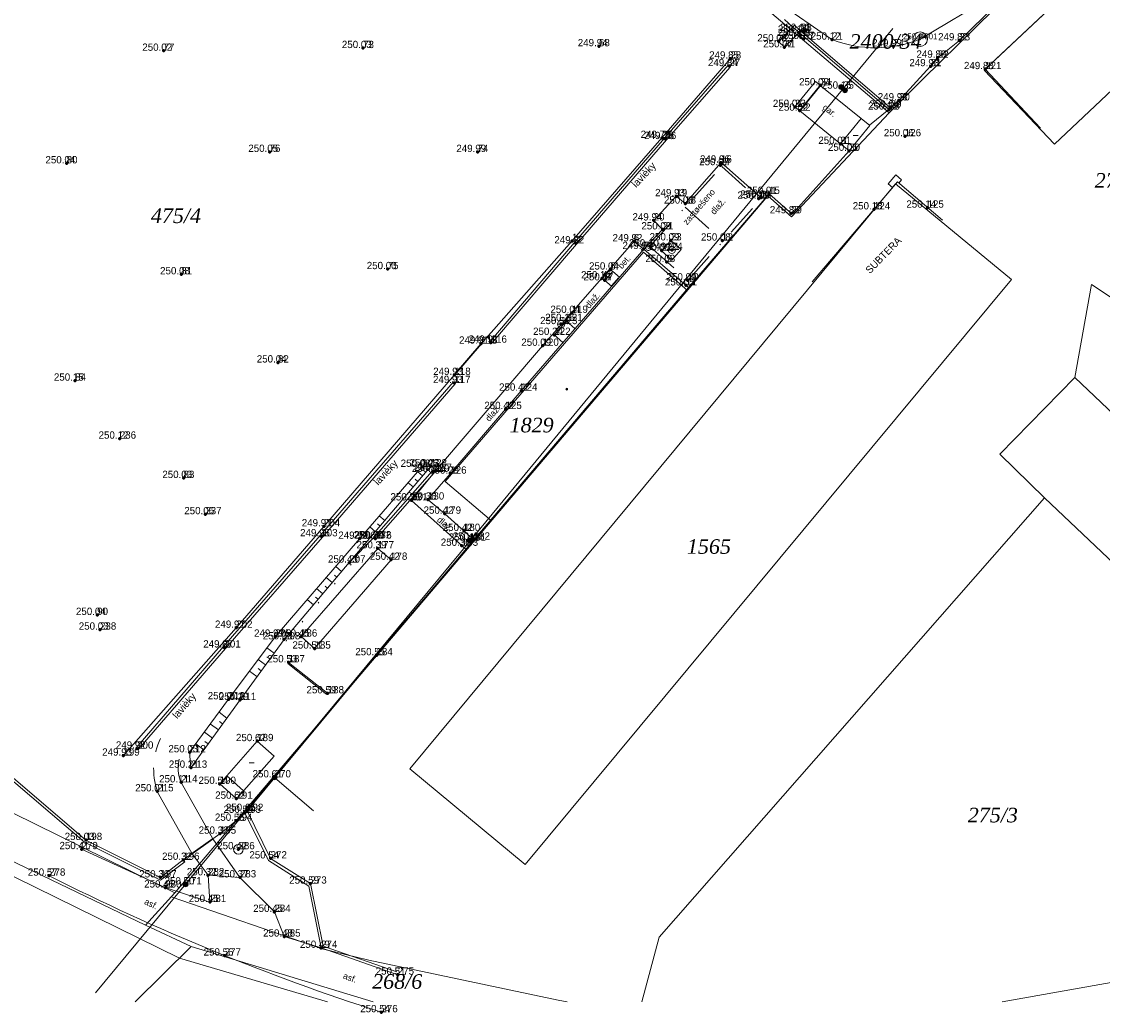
# Model space of a CAD drawing. Header units: metres. Extents: x -610187 to -609588, y -1142834 to -1142325.
# Tile 2 of 10: x -610097 to -609985, y -1142834 to -1142732. Entities that reach past the tile are written whole.
import ezdxf
from ezdxf.enums import TextEntityAlignment as Align

# ---------------------------------------------------------------- set-up
doc = ezdxf.new("R2010")
doc.units = ezdxf.units.M
doc.header["$MEASUREMENT"] = 0
for name, pattern in [('DGN Style 1', [2.47121, 0.004112, -2.467098]), ('DGN Style 2', [4.11183, 2.467098, -1.644732]), ('DGN Style 4', [6.58304, 3.289464, -1.644732, 0.004112, -1.644732])]:
    doc.linetypes.add(name, pattern=pattern)
doc.layers.add('0_KATASTRÁLNÍ MAPA - PŘEKRESLENÁ_Pero_č.__22', color=7, linetype='Continuous', lineweight=40, true_color=0x730099)
doc.layers.add('0_KATASTRÁLNÍ MAPA - PŘEKRESLENÁ_Pero_č.__32', color=7, linetype='Continuous', lineweight=13, true_color=0x00a8e8)
for name, color, linetype, lineweight in [('Vrstva 10', 7, 'Continuous', 0), ('Vrstva 11', 7, 'Continuous', 0), ('Vrstva 12', 7, 'Continuous', 0), ('Vrstva 13', 7, 'Continuous', 0), ('Vrstva 14', 7, 'Continuous', 0), ('Vrstva 15', 7, 'Continuous', 0), ('Vrstva 21', 7, 'Continuous', 0), ('Vrstva 22', 7, 'Continuous', 0), ('Vrstva 23', 7, 'Continuous', 0), ('Vrstva 24', 7, 'Continuous', 0), ('Vrstva 25', 7, 'Continuous', 0), ('Vrstva 27', 7, 'Continuous', 0), ('Vrstva 32', 7, 'Continuous', 0), ('Vrstva 35', 7, 'Continuous', 0), ('Vrstva 39', 7, 'Continuous', 0), ('Vrstva 40', 7, 'Continuous', 0), ('Vrstva 41', 7, 'Continuous', 0), ('Vrstva 5', 7, 'Continuous', 0), ('Vrstva 6', 7, 'Continuous', 0), ('Vrstva 7', 7, 'Continuous', 0), ('Vrstva 8', 7, 'Continuous', 0), ('Vrstva 9', 7, 'Continuous', 0)]:
    doc.layers.add(name, color=color, linetype=linetype, lineweight=lineweight)
doc.styles.add('GENERATED_STYLE_2', font='ANTQUAI.TTF')
doc.styles.add('Style-WORKING', font='WORKING.shx')
doc.styles.add('Styledgn001', font='dgn001.shx')
doc.styles.add('Styledgn003', font='dgn003.shx')
doc.linetypes.add('2.123  PL VP', pattern='A,2.5,[7,dgnlstyle-situace.shx,S=0.005619,R=0,X=0,Y=0],2.5', length=5)
doc.linetypes.add('2.163 PLZ VP', pattern='A,2.5,[1,dgnlstyle-situace.shx,S=0.005556,R=0,X=0,Y=0],2.5', length=5)
doc.linetypes.add('ZA VP', pattern='A,2.5,[10,dgnlstyle-situace.shx,S=0.001984,R=0,X=0,Y=0],2.5', length=5)

# ---------------------------------------------------------------- blocks, each defined once
blk = doc.blocks.new('6.01B')
at = {"layer": 'Vrstva 25', "color": 52, "linetype": 'Continuous', "lineweight": 0}
for radius in [0.25, 0.2, 0.15, 0.1, 0.05]:
    blk.add_circle((0, 0), radius, dxfattribs=at)
blk = doc.blocks.new('8.11')
at = {"layer": 'Vrstva 35', "color": 32, "linetype": 'Continuous', "lineweight": 0}
blk.add_line((-0.38, 0), (0.38, 0), dxfattribs=at)
blk.add_circle((0, 0), 0.375, dxfattribs=at)
blk = doc.blocks.new('4.021_1')
at = {"layer": 'Vrstva 39', "color": 32, "linetype": 'Continuous', "lineweight": 0}
for radius in [0.09, 0.0398]:
    blk.add_circle((0, 0), radius, dxfattribs=at)
blk = doc.blocks.new('4.03')
at = {"layer": 'Vrstva 39', "color": 253, "linetype": 'Continuous', "lineweight": 0}
blk.add_line((0, 0), (0.5, 0), dxfattribs=at)
blk = doc.blocks.new('6.01A')
at = {"layer": 'Vrstva 25', "color": 12, "linetype": 'Continuous', "lineweight": 0}
for radius in [0.25, 0.2, 0.15, 0.1, 0.05]:
    blk.add_circle((0, 0), radius, dxfattribs=at)
blk = doc.blocks.new('6.20_1')
at = {"layer": 'Vrstva 27', "color": 172, "linetype": 'Continuous', "lineweight": 0}
blk.add_circle((0, 0), 0.5, dxfattribs=at)
blk = doc.blocks.new('1.01')
at = {"layer": 'Vrstva 21', "linetype": 'Continuous', "lineweight": 0}
h = blk.add_hatch(color=7, dxfattribs=at)
edge = h.paths.add_edge_path()
edge.add_arc((0, 0), 0.1, 0, 360)
at = {"layer": 'Vrstva 21', "color": 7, "linetype": 'Continuous', "lineweight": 0}
blk.add_circle((0, 0), 0.75, dxfattribs=at)

msp = doc.modelspace()

# ---------------------------------------------------------------- linework, layer by layer
at = {"layer": '0_KATASTRÁLNÍ MAPA - PŘEKRESLENÁ_Pero_č.__32', "linetype": 'Continuous'}
for p, q in [((-610032.69, -1142755.87), (-610053.09, -1142779.47)), ((-610028.17, -1142759.81), (-610032.69, -1142755.87)), ((-610053.09, -1142779.47), (-610048.34, -1142783.52)), ((-610079.23, -1142827.33), (-610085, -1142833.02))]:
    msp.add_line(p, q, dxfattribs=at)
at = {"layer": '0_KATASTRÁLNÍ MAPA - PŘEKRESLENÁ_Pero_č.__32', "linetype": 'Continuous', "flags": 128}
for points in [[(-610105.74, -1142622.96), (-610100.59, -1142619.24), (-610098.73, -1142617.9), (-610087.91, -1142609.91), (-610084.91, -1142607.73), (-610069.13, -1142616.54), (-610039.9, -1142593.46), (-610029.16, -1142593.95), (-610014.8, -1142609.13), (-610008.06, -1142601.6), (-610000.07, -1142611.23), (-609969.13, -1142650.25), (-609971.36, -1142652.35), (-609967.92, -1142657.12), (-609968.51, -1142681.4), (-609968.38, -1142685.54), (-609968.8, -1142694.36), (-609970.01, -1142704.8), (-609978.4, -1142712.97), (-610003.93, -1142738.05), (-610007.41, -1142741.51)], [(-610145.41, -1142766.98), (-610143.69, -1142771.46), (-610135.81, -1142778.13), (-610142.29, -1142787.37), (-610104.77, -1142810.07), (-610080.94, -1142821.83), (-610019.89, -1142750.07), (-610017.47, -1142752.21), (-610007.41, -1142741.51), (-610076.27, -1142683.18), (-610124.09, -1142738.11)], [(-609995.78, -1142833.02), (-609979.91, -1142830.23), (-609953.62, -1142817.98), (-609948.09, -1142815.31), (-609947.6, -1142814.85), (-609943.83, -1142811.12), (-609925.35, -1142790.1), (-609904.59, -1142761.5), (-609907.23, -1142758.79), (-609930.58, -1142741.39), (-609961.13, -1142710.13), (-609968.04, -1142703), (-609970.01, -1142704.8)], [(-610187.36, -1142758.8), (-610157.7, -1142785), (-610116.47, -1142810.84), (-610080.45, -1142828.53), (-610065.22, -1142833.02)], [(-609988.28, -1142768.77), (-609986.59, -1142759.18), (-609978.49, -1142764.58), (-609978.45, -1142769.7), (-609951.7, -1142788.16), (-609943.83, -1142811.12)], [(-610159.86, -1142781.11), (-610156.66, -1142783.99), (-610144.92, -1142791.49), (-610116.67, -1142809.42), (-610083.94, -1142825.14), (-610079.23, -1142827.33), (-610060.5, -1142833.02)], [(-610032.85, -1142833.02), (-610031.08, -1142826.38), (-609991.41, -1142781.16)], [(-610080.94, -1142821.83), (-610083.94, -1142825.14)], [(-610065.78, -1142827.58), (-610081.3, -1142822.23)], [(-610065.78, -1142827.58), (-610060.97, -1142828.74), (-610041.47, -1142832.88), (-610040.54, -1142833.02)]]:
    msp.add_lwpolyline(points, dxfattribs=at)
for points in [[(-609990.37, -1142744.73), (-609997.62, -1142737.11), (-609968.92, -1142710.16), (-609961.75, -1142717.71)], [(-610056.73, -1142809.06), (-610006.75, -1142748.81), (-609994.82, -1142758.67), (-610044.88, -1142818.91)], [(-609991.41, -1142781.16), (-609996, -1142776.65), (-609988.28, -1142768.77), (-609980.17, -1142776.47), (-609968.1, -1142788.09), (-609972.22, -1142792.51), (-609975.71, -1142796.06)]]:
    msp.add_lwpolyline(points, close=True, dxfattribs=at)
at = {"layer": 'Vrstva 10', "color": 4, "linetype": 'Continuous', "lineweight": 0, "flags": 128}
msp.add_lwpolyline([(-610057.98, -1142830.24), (-610065.87, -1142827.48), (-610069.66, -1142826.32), (-610070.68, -1142823.78), (-610074.23, -1142820.23), (-610077.51, -1142820.01), (-610077.31, -1142822.76), (-610081.92, -1142821.27), (-610090.53, -1142817.32)], dxfattribs=at)
at = {"layer": 'Vrstva 10', "color": 4, "linetype": 'Continuous', "lineweight": 0}
msp.add_arc((-609988.79, -1142613.03), 232.16, 243.089, 252.2266, dxfattribs=at)
at = {"layer": 'Vrstva 11', "color": 254, "linetype": 'Continuous', "lineweight": 0}
for p, q in [((-610017.32, -1142732.68), (-610018.79, -1142734.17)), ((-610023.97, -1142736.62), (-610023.87, -1142736.71)), ((-610023.77, -1142736.8), (-610023.87, -1142736.71)), ((-610039.74, -1142763.72), (-610040.62, -1142762.95)), ((-610040.98, -1142765.15), (-610041.87, -1142764.38)), ((-610048.52, -1142765.09), (-610048.42, -1142765.18)), ((-610048.32, -1142765.27), (-610048.42, -1142765.18)), ((-610052.35, -1142769.18), (-610052.17, -1142769.33)), ((-610052.06, -1142769.42), (-610052.17, -1142769.33)), ((-610054.45, -1142778.39), (-610054.35, -1142778.48)), ((-610054.25, -1142778.57), (-610054.35, -1142778.48)), ((-610060.43, -1142785.23), (-610060.33, -1142785.32)), ((-610060.23, -1142785.41), (-610060.33, -1142785.32)), ((-610069.31, -1142798.2), (-610069.22, -1142798.09)), ((-610065.28, -1142801.39), (-610065.19, -1142801.28)), ((-610084.92, -1142806.88), (-610084.81, -1142806.97)), ((-610084.7, -1142807.06), (-610084.81, -1142806.97))]:
    msp.add_line(p, q, dxfattribs=at)
at = {"layer": 'Vrstva 11', "color": 254, "linetype": 'Continuous', "lineweight": 0, "flags": 128}
for points in [[(-610069.47, -1142685.66), (-610066.94, -1142688.27), (-610056.3, -1142697.61), (-610047.58, -1142705.38), (-610036.96, -1142714.73), (-610028.03, -1142722.48), (-610018.97, -1142730.05), (-610013.29, -1142733.98)], [(-610004.22, -1142733.94), (-609996.85, -1142729.51), (-609988.62, -1142721.33), (-609981.17, -1142713.9), (-609973.65, -1142706.47)], [(-610018.18, -1142734.77), (-610016.68, -1142733.26)], [(-610018.79, -1142734.17), (-610018.18, -1142734.77)], [(-610023.97, -1142736.62), (-610030.53, -1142744.13), (-610039.78, -1142754.87), (-610048.52, -1142765.09)], [(-610023.77, -1142736.8), (-610030.33, -1142744.31), (-610039.58, -1142755.05), (-610048.32, -1142765.27)], [(-610017.1, -1142740.91), (-610014.98, -1142738.3)], [(-610014.52, -1142738.67), (-610014.98, -1142738.3)], [(-610016.61, -1142741.3), (-610017.1, -1142740.91)], [(-610020.58, -1142750.25), (-610024.71, -1142746.64), (-610028.4, -1142750.86), (-610029.31, -1142750.1), (-610031.64, -1142752.6), (-610030.72, -1142753.52), (-610032.67, -1142755.54)], [(-610040.09, -1142762.12), (-610033.69, -1142754.75)], [(-610032.67, -1142755.54), (-610033.69, -1142754.75)], [(-610030.83, -1142755.72), (-610029.88, -1142754.65)], [(-610029.88, -1142754.65), (-610028.81, -1142755.6)], [(-610030.83, -1142755.72), (-610029.76, -1142756.67)], [(-610029.76, -1142756.67), (-610028.81, -1142755.6)], [(-610036.95, -1142758.56), (-610036.11, -1142757.65)], [(-610036.68, -1142758.76), (-610035.84, -1142757.85)], [(-610036.17, -1142757.61), (-610035.84, -1142757.85)], [(-610035.84, -1142757.85), (-610035.17, -1142758.43)], [(-610036.98, -1142758.54), (-610036.68, -1142758.76)], [(-610036.68, -1142758.76), (-610035.98, -1142759.37)], [(-610040.09, -1142762.12), (-610043.08, -1142765.5)], [(-610040.62, -1142762.95), (-610041.87, -1142764.38)], [(-610043.08, -1142765.5), (-610054.09, -1142778.38), (-610056.57, -1142781.42)], [(-610084.92, -1142806.88), (-610075.93, -1142796.47), (-610065.96, -1142785.02), (-610052.28, -1142769.24)], [(-610084.7, -1142807.06), (-610075.71, -1142796.65), (-610065.74, -1142785.2), (-610052.06, -1142769.42)], [(-610060.43, -1142785.23), (-610054.45, -1142778.39)], [(-610060.23, -1142785.41), (-610054.25, -1142778.57)], [(-610056.57, -1142781.42), (-610050.99, -1142786.45)], [(-610060.43, -1142785.23), (-610062.98, -1142787.82)], [(-610060.04, -1142786.35), (-610058.67, -1142787.53), (-610066.55, -1142796.67), (-610067.94, -1142795.44), (-610060.04, -1142786.35)], [(-610062.98, -1142787.82), (-610069.69, -1142795.72)], [(-610069.31, -1142798.2), (-610065.28, -1142801.39)], [(-610069.22, -1142798.09), (-610065.19, -1142801.28)], [(-610080.27, -1142810.45), (-610077.02, -1142816.25)], [(-610082.73, -1142811.37), (-610079.15, -1142817.81)], [(-610077.02, -1142816.25), (-610074.23, -1142820.23)], [(-610077.51, -1142820.01), (-610079.15, -1142817.81)]]:
    msp.add_lwpolyline(points, dxfattribs=at)
at = {"layer": 'Vrstva 11', "color": 254, "linetype": 'DGN Style 4', "lineweight": 0, "flags": 128}
for points in [[(-610032.03, -1142755.27), (-610024.64, -1142747.03)], [(-610024.64, -1142747.03), (-610020.74, -1142750.53)], [(-610028.13, -1142758.77), (-610020.74, -1142750.53)], [(-610028.41, -1142751.24), (-610024.51, -1142754.74)], [(-610032.03, -1142755.27), (-610028.13, -1142758.77)]]:
    msp.add_lwpolyline(points, dxfattribs=at)
at = {"layer": 'Vrstva 11', "color": 254, "linetype": 'DGN Style 1', "lineweight": 0, "flags": 128}
for points in [[(-610060.24, -1142785.42), (-610062.79, -1142788.01)], [(-610062.77, -1142787.99), (-610069.48, -1142795.89)], [(-610069.69, -1142795.72), (-610069.48, -1142795.89)]]:
    msp.add_lwpolyline(points, dxfattribs=at)
at = {"layer": 'Vrstva 11', "color": 254, "linetype": 'Continuous', "lineweight": 0}
msp.add_arc((-610008.81, -1142722.38), 12.44, 248.8714, 291.634, dxfattribs=at)
at = {"layer": 'Vrstva 11', "color": 254, "linetype": 'DGN Style 2', "lineweight": 0, "extrusion": (0, 0, -1)}
for centre, radius, start, end in [((610075.88, -1142809.04), 7.23, 341.2137, 25.6051), ((610076.93, -1142808.95), 3.66, 335.7774, 38.1907)]:
    msp.add_arc(centre, radius, start, end, dxfattribs=at)
at = {"layer": 'Vrstva 11', "color": 2, "linetype": 'Continuous', "lineweight": 53}
for p in [(-610016.68, -1142733.26), (-610016.61, -1142733.6), (-610016.49, -1142733.08), (-610061.55, -1142734.85), (-610037.27, -1142734.66), (-610018.79, -1142734.17), (-610018.18, -1142734.77), (-610016.2, -1142733.92), (-610013.29, -1142733.98), (-610006.97, -1142734.68), (-610000.18, -1142734.06), (-610082.09, -1142735.13), (-610023.75, -1142735.93), (-610002.41, -1142735.84), (-610023.87, -1142736.71), (-610003.14, -1142736.72), (-609997.52, -1142737.02), (-610014.49, -1142738.69), (-610012.15, -1142739.03), (-610006.39, -1142740.24), (-610017.1, -1142740.91), (-610016.61, -1142741.3), (-610007.43, -1142741.18), (-610007.25, -1142740.98), (-610030.8, -1142744.1), (-610030.43, -1142744.22), (-610012.42, -1142744.72), (-610005.79, -1142743.93), (-610071.18, -1142745.54), (-610049.77, -1142745.55), (-610011.52, -1142745.43), (-610092.06, -1142746.72), (-610024.77, -1142746.91), (-610024.71, -1142746.64), (-610029.31, -1142750.1), (-610020.83, -1142750.36), (-610020.58, -1142750.25), (-610019.77, -1142749.87), (-610028.4, -1142750.86), (-610008.97, -1142751.46), (-610003.45, -1142751.28), (-610031.64, -1142752.6), (-610017.5, -1142751.86), (-610030.72, -1142753.52), (-610040.05, -1142754.72), (-610039.68, -1142754.96), (-610033.69, -1142754.75), (-610029.88, -1142754.65), (-610024.59, -1142754.67), (-610032.67, -1142755.54), (-610032.03, -1142755.27), (-610030.83, -1142755.72), (-610029.77, -1142755.62), (-610030.31, -1142756.88), (-610080.26, -1142758.14), (-610059.02, -1142757.61), (-610036.11, -1142757.65), (-610036.95, -1142758.56), (-610036.68, -1142758.76), (-610028.3, -1142759.29), (-610028.13, -1142758.77), (-610040.09, -1142762.12), (-610041.17, -1142763.27), (-610040.62, -1142762.95), (-610041.87, -1142764.38), (-610049.4, -1142765.28), (-610048.42, -1142765.18), (-610043.08, -1142765.5), (-610070.31, -1142767.22), (-610091.19, -1142769.09), (-610052.17, -1142769.33), (-610052.15, -1142768.5), (-610045.28, -1142770.12), (-610046.89, -1142772.01), (-610086.59, -1142775.06), (-610055.5, -1142777.96), (-610054.59, -1142777.9), (-610080.03, -1142779.11), (-610054.35, -1142778.48), (-610054.09, -1142778.38), (-610052.57, -1142778.66), (-610056.57, -1142781.42), (-610054.87, -1142781.33), (-610053.14, -1142782.79), (-610077.79, -1142782.84), (-610065.59, -1142784.09), (-610051.17, -1142784.56), (-610065.85, -1142785.11), (-610061.92, -1142785.37), (-610060.33, -1142785.32), (-610060.28, -1142785.36), (-610051.39, -1142786.09), (-610050.58, -1142785.57), (-610050.16, -1142785.46), (-610060.04, -1142786.35), (-610062.98, -1142787.82), (-610058.67, -1142787.53), (-610088.92, -1142793.21), (-610088.63, -1142794.72), (-610074.61, -1142794.53), (-610070.59, -1142795.45), (-610069.69, -1142795.72), (-610067.94, -1142795.44), (-610075.82, -1142796.56), (-610066.55, -1142796.67), (-610069.22, -1142798.09), (-610060.17, -1142797.36), (-610065.19, -1142801.28), (-610075.39, -1142801.89), (-610074.22, -1142801.96), (-610084.81, -1142806.97), (-610072.45, -1142806.2), (-610086.22, -1142807.69), (-610079.41, -1142807.35), (-610079.27, -1142808.94), (-610080.27, -1142810.45), (-610076.31, -1142810.6), (-610070.65, -1142809.93), (-610082.73, -1142811.37), (-610074.59, -1142812.13), (-610073.73, -1142813.58), (-610073.49, -1142813.39), (-610074.62, -1142814.4), (-610076.29, -1142815.73), (-610090.08, -1142816.38), (-610090.53, -1142817.32), (-610074.38, -1142817.33), (-610071.07, -1142818.28), (-610080.06, -1142818.42), (-610093.87, -1142820.05), (-610082.42, -1142820.23), (-610077.51, -1142820.01), (-610074.23, -1142820.23), (-610081.92, -1142821.27), (-610079.83, -1142820.95), (-610066.97, -1142820.87), (-610077.31, -1142822.76), (-610070.68, -1142823.78), (-610069.66, -1142826.32), (-610075.8, -1142828.27), (-610065.87, -1142827.48), (-610057.98, -1142830.24), (-610059.66, -1142834.11)]:
    msp.add_point(p, dxfattribs=at)
at = {"layer": 'Vrstva 11', "color": 254, "linetype": 'Continuous', "lineweight": 0}
msp.add_point((-610036.68, -1142758.76), dxfattribs=at)
msp.add_point((-610036.68, -1142758.76), dxfattribs=at)
at = {"layer": 'Vrstva 14', "color": 30, "linetype": 'Continuous', "lineweight": 0, "flags": 128}
msp.add_lwpolyline([(-610055.5, -1142777.96), (-610061.92, -1142785.37), (-610070.59, -1142795.45), (-610075.39, -1142801.89), (-610079.41, -1142807.35), (-610079.27, -1142808.94)], dxfattribs=at)
at = {"layer": 'Vrstva 14', "color": 6, "linetype": 'Continuous', "lineweight": 0, "flags": 128}
msp.add_lwpolyline([(-610079.27, -1142808.94), (-610074.22, -1142801.96), (-610069.69, -1142795.72)], dxfattribs=at)
at = {"layer": 'Vrstva 15', "color": 4, "linetype": 'Continuous', "lineweight": 0}
for p, q in [((-610056.19, -1142779.22), (-610055.91, -1142779.46)), ((-610055.93, -1142778.46), (-610055.42, -1142778.88)), ((-610056.91, -1142779.59), (-610056.39, -1142780.03)), ((-610060.08, -1142783.83), (-610059.8, -1142784.06)), ((-610059.88, -1142783.01), (-610059.32, -1142783.49)), ((-610060.86, -1142784.15), (-610060.29, -1142784.64)), ((-610063.76, -1142788.74), (-610064.37, -1142788.22)), ((-610064.73, -1142789.88), (-610065.35, -1142789.36)), ((-610064.24, -1142789.31), (-610064.49, -1142789.1)), ((-610065.7, -1142791.02), (-610066.33, -1142790.49)), ((-610065.22, -1142790.45), (-610065.46, -1142790.24)), ((-610066.67, -1142792.17), (-610067.3, -1142791.63)), ((-610066.19, -1142791.6), (-610066.44, -1142791.38)), ((-610070.71, -1142797.13), (-610071.45, -1142796.6)), ((-610071.6, -1142798.35), (-610072.34, -1142797.8)), ((-610071.16, -1142797.74), (-610071.45, -1142797.52)), ((-610072.48, -1142799.56), (-610073.24, -1142799.01)), ((-610072.04, -1142798.95), (-610072.34, -1142798.73)), ((-610075.57, -1142803.82), (-610076.38, -1142803.23)), ((-610076.45, -1142805.04), (-610077.27, -1142804.44)), ((-610076.01, -1142804.43), (-610076.33, -1142804.19)), ((-610077.88, -1142805.28), (-610077.05, -1142805.88)), ((-610078.77, -1142806.49), (-610077.93, -1142807.09)), ((-610077.85, -1142806.23), (-610077.49, -1142806.49))]:
    msp.add_line(p, q, dxfattribs=at)
at = {"layer": 'Vrstva 24', "color": 254, "linetype": 'Continuous', "lineweight": 0}
for p, q in [((-610016.48, -1142733.43), (-610016.61, -1142733.6)), ((-610016.08, -1142733.77), (-610016.2, -1142733.92))]:
    msp.add_line(p, q, dxfattribs=at)
at = {"layer": 'Vrstva 24', "color": 254, "linetype": 'Continuous', "lineweight": 0, "flags": 128}
for points in [[(-610016.61, -1142733.6), (-610016.2, -1142733.92)], [(-610007.51, -1142748.81), (-610006.73, -1142747.9)], [(-610006.73, -1142747.9), (-610006.12, -1142748.42)], [(-610007.51, -1142748.81), (-610007.05, -1142749.2)], [(-610006.41, -1142748.76), (-610006.12, -1142748.42)]]:
    msp.add_lwpolyline(points, dxfattribs=at)
at = {"layer": 'Vrstva 32', "color": 1, "linetype": 'Continuous', "lineweight": 0}
for points in [[(-610007.03, -1142732.82), (-610050.53, -1142785.57), (-610089.08, -1142832.11)], [(-610070.65, -1142809.98), (-610066.66, -1142813.37)]]:
    msp.add_lwpolyline(points, dxfattribs=at)
at = {"layer": 'Vrstva 5', "color": 32, "linetype": 'Continuous', "lineweight": 0}
for p, q in [((-610044.53, -1142769.25), (-610044.39, -1142769.38)), ((-610045.13, -1142770.25), (-610045.28, -1142770.12)), ((-610045.05, -1142770.15), (-610045.13, -1142770.25)), ((-610046.15, -1142771.14), (-610045.99, -1142771.27)), ((-610046.74, -1142772.14), (-610046.89, -1142772.01)), ((-610046.66, -1142772.04), (-610046.74, -1142772.14))]:
    msp.add_line(p, q, dxfattribs=at)
at = {"layer": 'Vrstva 5', "color": 253, "linetype": 'Continuous', "lineweight": 0}
for q in [(-610072.45, -1142806.2), (-610074.59, -1142812.13)]:
    msp.add_line((-610070.69, -1142807.74), q, dxfattribs=at)
at = {"layer": 'Vrstva 5', "color": 5, "linetype": 'Continuous', "lineweight": 0, "flags": 128}
for points in [[(-609997.52, -1142737.02), (-609968.94, -1142710.17)], [(-609997.52, -1142737.02), (-609991.83, -1142743.08)], [(-610015.32, -1142758.93), (-610006.56, -1142748.63)], [(-610006.56, -1142748.63), (-610001.93, -1142752.57)]]:
    msp.add_lwpolyline(points, dxfattribs=at)
at = {"layer": 'Vrstva 5', "color": 32, "linetype": 'Continuous', "lineweight": 0, "flags": 128}
for points in [[(-610016.61, -1142741.3), (-610014.49, -1142738.69)], [(-610014.49, -1142738.69), (-610010.3, -1142742.11)], [(-610016.61, -1142741.3), (-610012.42, -1142744.72)], [(-610012.42, -1142744.72), (-610010.29, -1142742.1)], [(-610051.99, -1142777.98), (-610046.89, -1142772.01), (-610045.28, -1142770.12), (-610032.67, -1142755.54)], [(-610032.67, -1142755.54), (-610028.07, -1142759.49)], [(-610050.16, -1142785.46), (-610028.07, -1142759.49)], [(-610044.46, -1142769.47), (-610044.39, -1142769.38)], [(-610046.07, -1142771.36), (-610045.99, -1142771.27)], [(-610053.14, -1142782.79), (-610054.87, -1142781.33), (-610052.57, -1142778.66)], [(-610051.17, -1142784.56), (-610052.47, -1142783.39)], [(-610050.16, -1142785.46), (-610050.5, -1142785.16)]]:
    msp.add_lwpolyline(points, dxfattribs=at)
at = {"layer": 'Vrstva 5', "color": 253, "linetype": 'Continuous', "lineweight": 0, "flags": 128}
for points in [[(-610010.3, -1142742.11), (-610009.4, -1142742.82)], [(-610011.52, -1142745.43), (-610009.4, -1142742.82)], [(-610012.42, -1142744.72), (-610011.52, -1142745.43)], [(-610074.59, -1142812.13), (-610076.31, -1142810.6), (-610072.45, -1142806.2)], [(-610073.86, -1142811.31), (-610075.58, -1142809.77)]]:
    msp.add_lwpolyline(points, dxfattribs=at)
at = {"layer": 'Vrstva 6', "color": 14, "linetype": 'Continuous', "lineweight": 30}
for p, q in [((-610016.54, -1142741.22), (-610014.57, -1142738.8)), ((-610044.46, -1142769.47), (-610045.05, -1142770.15)), ((-610046.07, -1142771.36), (-610046.66, -1142772.04))]:
    msp.add_line(p, q, dxfattribs=at)
at = {"layer": 'Vrstva 6', "color": 14, "linetype": 'Continuous', "lineweight": 30, "flags": 128}
for points in [[(-610018.17, -1142731.92), (-610017.32, -1142732.68)], [(-610035.22, -1142758.49), (-610035.95, -1142759.33)], [(-610051.98, -1142777.98), (-610052.57, -1142778.66)], [(-610053.14, -1142782.79), (-610052.47, -1142783.39)], [(-610051.17, -1142784.56), (-610050.5, -1142785.16)], [(-610074.62, -1142814.4), (-610073.73, -1142813.58)]]:
    msp.add_lwpolyline(points, dxfattribs=at)
at = {"layer": 'Vrstva 7', "color": 62, "linetype": 'Continuous', "lineweight": 0}
for p, q in [((-610007.27, -1142740.99), (-610007.43, -1142741.18)), ((-610079.91, -1142818.62), (-610080.06, -1142818.42))]:
    msp.add_line(p, q, dxfattribs=at)
at = {"layer": 'Vrstva 7', "color": 9, "linetype": '2.123  PL VP', "lineweight": 0, "flags": 128}
for points in [[(-610002.41, -1142735.84), (-610000.18, -1142734.06), (-609987.57, -1142721.8), (-609979.12, -1142713.58), (-609974.5, -1142708.95), (-609968.02, -1142702.58)], [(-610007.27, -1142740.99), (-610006.39, -1142740.24)], [(-610007.43, -1142741.18), (-610009.44, -1142742.79)], [(-610011.52, -1142745.43), (-610017.39, -1142751.96)], [(-610019.77, -1142749.87), (-610017.39, -1142751.96)], [(-610073.49, -1142813.39), (-610060.17, -1142797.36), (-610050.16, -1142785.46)], [(-610058.09, -1142829.95), (-610065.65, -1142827.3), (-610066.97, -1142820.87), (-610071.07, -1142818.28), (-610073.49, -1142813.39)]]:
    msp.add_lwpolyline(points, dxfattribs=at)
at = {"layer": 'Vrstva 7', "color": 62, "linetype": 'Continuous', "lineweight": 0, "flags": 128}
msp.add_lwpolyline([(-610017.32, -1142732.68), (-610017.15, -1142732.5)], dxfattribs=at)
at = {"layer": 'Vrstva 7', "color": 62, "linetype": '2.163 PLZ VP', "lineweight": 0, "flags": 128}
for points in [[(-610007.43, -1142741.18), (-610016.68, -1142733.26), (-610017.32, -1142732.68)], [(-610080.06, -1142818.42), (-610082.42, -1142820.23), (-610090.08, -1142816.38), (-610099.04, -1142808.75), (-610112.35, -1142797.46), (-610127.96, -1142784.19), (-610136.82, -1142776.7), (-610143.56, -1142771.16)]]:
    msp.add_lwpolyline(points, dxfattribs=at)
at = {"layer": 'Vrstva 7', "color": 5, "linetype": 'Continuous', "lineweight": 0, "flags": 128}
for points in [[(-610007.27, -1142740.99), (-610016.52, -1142733.07), (-610017.15, -1142732.5)], [(-610143.72, -1142771.35), (-610136.98, -1142776.89), (-610128.12, -1142784.38), (-610112.51, -1142797.65), (-610099.2, -1142808.94), (-610090.22, -1142816.59), (-610082.39, -1142820.52), (-610079.91, -1142818.62)], [(-610073.76, -1142813.52), (-610071.3, -1142818.49), (-610067.13, -1142821.12), (-610065.87, -1142827.48)]]:
    msp.add_lwpolyline(points, dxfattribs=at)
at = {"layer": 'Vrstva 7', "color": 9, "linetype": 'Continuous', "lineweight": 0, "flags": 128}
for points in [[(-610028.07, -1142759.49), (-610019.77, -1142749.87)], [(-610076.29, -1142815.73), (-610074.62, -1142814.4)], [(-610076.29, -1142815.73), (-610077.02, -1142816.25)], [(-610080.06, -1142818.42), (-610079.29, -1142817.87)]]:
    msp.add_lwpolyline(points, dxfattribs=at)
at = {"layer": 'Vrstva 7', "color": 6, "linetype": 'Continuous', "lineweight": 0, "flags": 128}
msp.add_lwpolyline([(-610062.98, -1142787.82), (-610054.59, -1142777.9), (-610055.5, -1142777.96)], dxfattribs=at)
at = {"layer": 'Vrstva 8', "color": 14, "linetype": 'Continuous', "lineweight": 30, "flags": 128}
for points in [[(-610003.14, -1142736.72), (-610002.41, -1142735.84)], [(-610006.39, -1142740.24), (-610003.14, -1142736.72)], [(-610049.4, -1142765.28), (-610052.15, -1142768.5)], [(-610079.29, -1142817.87), (-610077.02, -1142816.25)]]:
    msp.add_lwpolyline(points, dxfattribs=at)
at = {"layer": 'Vrstva 9', "color": 253, "linetype": 'ZA VP', "lineweight": 0, "flags": 128}
for points in [[(-610049.4, -1142765.28), (-610040.05, -1142754.72), (-610030.8, -1142744.1), (-610023.75, -1142735.93)], [(-610086.22, -1142807.69), (-610074.61, -1142794.53), (-610065.59, -1142784.09), (-610052.15, -1142768.5)]]:
    msp.add_lwpolyline(points, dxfattribs=at)

# ---------------------------------------------------------------- block references
at = {"color": 7, "linetype": 'Continuous', "lineweight": 0}
msp.add_blockref('1.01', (-610004.22, -1142733.94), dxfattribs=at)
at = {"layer": 'Vrstva 25', "color": 52, "linetype": 'Continuous', "lineweight": 0}
for p in [(-610012.35, -1142738.86), (-610011.95, -1142739.19), (-610050.58, -1142785.57)]:
    msp.add_blockref('6.01B', p, dxfattribs=at)
at = {"layer": 'Vrstva 25', "color": 12, "linetype": 'Continuous', "lineweight": 0}
for p in [(-610070.65, -1142809.93), (-610079.83, -1142820.95)]:
    msp.add_blockref('6.01A', p, dxfattribs=at)
at = {"layer": 'Vrstva 27', "color": 172, "linetype": 'Continuous', "lineweight": 0}
msp.add_blockref('6.20_1', (-610074.38, -1142817.33), dxfattribs=at)
at = {"layer": 'Vrstva 35', "color": 32, "linetype": 'Continuous', "lineweight": 0}
for p in [(-610029.77, -1142755.62), (-610041.17, -1142763.27)]:
    msp.add_blockref('8.11', p, dxfattribs=at)
at = {"layer": 'Vrstva 39', "color": 253, "linetype": 'Continuous', "lineweight": 0}
for p in [(-610011.1, -1142743.84), (-610073.26, -1142808.44)]:
    msp.add_blockref('4.03', p, dxfattribs=at)
at = {"layer": 'Vrstva 39', "color": 32, "linetype": 'Continuous', "lineweight": 0}
msp.add_blockref('4.021_1', (-610040.59, -1142769.96), dxfattribs=at)

# ---------------------------------------------------------------- texts
at = {"layer": '0_KATASTRÁLNÍ MAPA - PŘEKRESLENÁ_Pero_č.__22', "linetype": 'Continuous', "char_height": 1.5, "attachment_point": 1, "style": 'GENERATED_STYLE_2'}
for s, insert in [('\\A1;{\\fBook Antiqua|b0|i1|c238|p18;2400/34}', (-610011.48, -1142733.42)), ('\\A1;{\\fBook Antiqua|b0|i1|c238|p18;475/4}', (-610083.39, -1142751.36)), ('\\A1;{\\fBook Antiqua|b0|i1|c238|p18;1829}', (-610046.47, -1142772.91))]:
    msp.add_mtext(s, dxfattribs=dict(at, insert=insert))
at = {"layer": '0_KATASTRÁLNÍ MAPA - PŘEKRESLENÁ_Pero_č.__32', "linetype": 'Continuous', "char_height": 1.5, "attachment_point": 1, "style": 'GENERATED_STYLE_2'}
for s, insert in [('\\A1;{\\fBook Antiqua|b0|i1|c238|p18;275/2}', (-609986.25, -1142747.72)), ('\\A1;{\\fBook Antiqua|b0|i1|c238|p18;1565}', (-610028.22, -1142785.41)), ('\\A1;{\\fBook Antiqua|b0|i1|c238|p18;275/3}', (-609999.31, -1142813.06)), ('\\A1;{\\fBook Antiqua|b0|i1|c238|p18;268/6}', (-610060.62, -1142830.19))]:
    msp.add_mtext(s, dxfattribs=dict(at, insert=insert))
at = {"layer": 'Vrstva 12', "color": 4, "linetype": 'Continuous', "lineweight": 0, "true_color": 0x00f0f0, "style": 'Styledgn003'}
for s, p in [('250.15 ', (-610017.19, -1142733.26)), ('250.10 ', (-610016.97, -1142733.08)), ('250.08 ', (-610019.3, -1142734.17)), ('250.11 ', (-610017.21, -1142733.6)), ('250.16 ', (-610016.69, -1142733.92)), ('250.12 ', (-610013.8, -1142733.98)), ('249.82 ', (-610000.69, -1142734.06)), ('250.02 ', (-610082.6, -1142735.13)), ('250.03 ', (-610062.06, -1142734.85)), ('249.94 ', (-610037.78, -1142734.66)), ('250.07 ', (-610018.69, -1142734.77)), ('249.99 ', (-610007.48, -1142734.68)), ('249.84 ', (-610024.38, -1142736.71)), ('249.85 ', (-610024.26, -1142735.93)), ('249.93 ', (-610003.65, -1142736.72)), ('249.89 ', (-610002.92, -1142735.84)), ('249.88 ', (-609998.03, -1142737.02)), ('250.02 ', (-610015, -1142738.69)), ('250.15 ', (-610012.66, -1142739.03)), ('250.01 ', (-610017.7, -1142740.91)), ('250.20 ', (-610007.91, -1142741.18)), ('250.04 ', (-610007.76, -1142740.98)), ('249.98 ', (-610006.9, -1142740.24)), ('250.02 ', (-610017.12, -1142741.3)), ('249.78 ', (-610031.31, -1142744.1)), ('249.78 ', (-610030.94, -1142744.22)), ('250.06 ', (-610006.28, -1142743.93)), ('250.05 ', (-610071.69, -1142745.54)), ('249.99 ', (-610050.28, -1142745.55)), ('250.01 ', (-610013.02, -1142744.72)), ('250.05 ', (-610012.03, -1142745.43)), ('250.04 ', (-610092.57, -1142746.72)), ('249.96 ', (-610025.2, -1142746.64)), ('250.07 ', (-610025.28, -1142746.91)), ('249.93 ', (-610029.82, -1142750.1)), ('250.01 ', (-610020.37, -1142749.87)), ('250.08 ', (-610028.91, -1142750.86)), ('250.08 ', (-610021.34, -1142750.36)), ('250.00 ', (-610021.06, -1142750.25)), ('250.14 ', (-610003.96, -1142751.28)), ('249.85 ', (-610018.01, -1142751.86)), ('250.18 ', (-610009.48, -1142751.46)), ('249.94 ', (-610032.15, -1142752.6)), ('250.09 ', (-610031.23, -1142753.52)), ('249.82 ', (-610040.19, -1142754.96)), ('249.92 ', (-610034.2, -1142754.75)), ('249.99 ', (-610033.18, -1142755.54)), ('250.10 ', (-610032.51, -1142755.27)), ('250.08 ', (-610031.34, -1142755.72)), ('250.09 ', (-610030.39, -1142754.65)), ('249.91 ', (-610030.37, -1142755.62)), ('250.08 ', (-610025.1, -1142754.67)), ('250.00 ', (-610059.5, -1142757.61)), ('250.04 ', (-610036.62, -1142757.65)), ('250.08 ', (-610030.82, -1142756.88)), ('250.08 ', (-610080.77, -1142758.14)), ('250.16 ', (-610037.44, -1142758.56)), ('250.17 ', (-610037.19, -1142758.76)), ('250.09 ', (-610028.64, -1142758.77)), ('250.05 ', (-610028.81, -1142759.29)), ('250.04 ', (-610040.6, -1142762.12)), ('250.56 ', (-610041.66, -1142763.27)), ('250.15 ', (-610041.13, -1142762.95)), ('250.24 ', (-610042.38, -1142764.38)), ('249.91 ', (-610050, -1142765.28)), ('249.91 ', (-610049.02, -1142765.18)), ('250.09 ', (-610043.59, -1142765.5)), ('250.04 ', (-610070.82, -1142767.22)), ('250.15 ', (-610091.7, -1142769.09)), ('249.93 ', (-610052.66, -1142768.5)), ('249.93 ', (-610052.68, -1142769.33)), ('250.41 ', (-610045.88, -1142770.12)), ('250.42 ', (-610047.4, -1142772.01)), ('250.12 ', (-610087.1, -1142775.06)), ('250.08 ', (-610056.01, -1142777.96)), ('250.23 ', (-610055.1, -1142777.9)), ('250.43 ', (-610054.86, -1142778.48)), ('250.27 ', (-610054.6, -1142778.38)), ('250.29 ', (-610053.08, -1142778.66)), ('250.03 ', (-610080.54, -1142779.11)), ('250.38 ', (-610055.38, -1142781.33)), ('250.36 ', (-610057.06, -1142781.42)), ('250.06 ', (-610078.28, -1142782.84)), ('250.42 ', (-610053.65, -1142782.79)), ('249.91 ', (-610066.19, -1142784.09)), ('250.42 ', (-610051.68, -1142784.56)), ('249.95 ', (-610066.36, -1142785.11)), ('249.99 ', (-610062.43, -1142785.37)), ('250.39 ', (-610060.84, -1142785.32)), ('250.40 ', (-610060.76, -1142785.36)), ('250.40 ', (-610051.06, -1142785.57)), ('250.40 ', (-610050.64, -1142785.46)), ('250.39 ', (-610060.55, -1142786.35)), ('250.36 ', (-610051.88, -1142786.09)), ('250.43 ', (-610063.49, -1142787.82)), ('250.42 ', (-610059.18, -1142787.53)), ('250.04 ', (-610089.43, -1142793.21)), ('249.92 ', (-610075.12, -1142794.53)), ('250.03 ', (-610089.14, -1142794.72)), ('249.99 ', (-610071.1, -1142795.45)), ('250.38 ', (-610070.2, -1142795.72)), ('250.45 ', (-610068.45, -1142795.44)), ('249.87 ', (-610076.33, -1142796.56)), ('250.51 ', (-610067.15, -1142796.67)), ('250.55 ', (-610060.68, -1142797.36)), ('250.53 ', (-610069.73, -1142798.09)), ('250.59 ', (-610065.7, -1142801.28)), ('250.00 ', (-610075.87, -1142801.89)), ('250.29 ', (-610074.73, -1142801.96)), ('250.62 ', (-610072.96, -1142806.2)), ('249.93 ', (-610086.73, -1142807.69)), ('249.92 ', (-610085.32, -1142806.97)), ('250.03 ', (-610079.92, -1142807.35)), ('250.21 ', (-610079.87, -1142808.94)), ('250.61 ', (-610071.25, -1142809.93)), ('250.11 ', (-610080.87, -1142810.45)), ('250.54 ', (-610076.82, -1142810.6)), ('250.01 ', (-610083.33, -1142811.37)), ('250.62 ', (-610075.1, -1142812.13)), ('250.59 ', (-610074.24, -1142813.58)), ('250.65 ', (-610074, -1142813.39)), ('250.55 ', (-610075.13, -1142814.4)), ('250.32 ', (-610076.8, -1142815.73)), ('250.03 ', (-610090.59, -1142816.38)), ('250.41 ', (-610091.13, -1142817.32)), ('250.42 ', (-610074.89, -1142817.33)), ('250.32 ', (-610080.57, -1142818.42)), ('250.54 ', (-610071.58, -1142818.28)), ('250.57 ', (-610094.38, -1142820.05)), ('250.36 ', (-610082.91, -1142820.23)), ('250.32 ', (-610078.02, -1142820.01)), ('250.37 ', (-610074.74, -1142820.23)), ('250.46 ', (-610082.41, -1142821.27)), ('250.50 ', (-610080.31, -1142820.95)), ('250.59 ', (-610067.48, -1142820.87)), ('250.45 ', (-610077.82, -1142822.76)), ('250.45 ', (-610071.19, -1142823.78)), ('250.48 ', (-610070.17, -1142826.32)), ('250.49 ', (-610066.38, -1142827.48)), ('250.56 ', (-610076.29, -1142828.27)), ('250.51 ', (-610058.58, -1142830.24)), ('250.54 ', (-610060.17, -1142834.11))]:
    msp.add_text(s, height=0.75, dxfattribs=at).set_placement(p, align=Align.CENTER)
at = {"layer": 'Vrstva 13', "color": 7, "linetype": 'Continuous', "lineweight": 0}
for s, style, p in [('39', 'Styledgn001', (-610016.68, -1142733.26)), ('28', 'Styledgn003', (-610016.49, -1142733.08)), ('42', 'Styledgn001', (-610018.79, -1142734.17)), ('38', 'Styledgn001', (-610016.61, -1142733.6)), ('37', 'Styledgn001', (-610016.2, -1142733.92)), ('21', 'Styledgn003', (-610013.29, -1142733.98)), ('33', 'Styledgn003', (-610000.18, -1142734.06)), ('77', 'Styledgn001', (-610082.09, -1142735.13)), ('73', 'Styledgn001', (-610061.55, -1142734.85)), ('68', 'Styledgn001', (-610037.27, -1142734.66)), ('41', 'Styledgn001', (-610018.18, -1142734.77)), ('24', 'Styledgn003', (-610006.97, -1142734.68)), ('27', 'Styledgn001', (-610023.87, -1142736.71)), ('28', 'Styledgn001', (-610023.75, -1142735.93)), ('31', 'Styledgn003', (-610003.14, -1142736.72)), ('32', 'Styledgn003', (-610002.41, -1142735.84)), ('121', 'Styledgn003', (-609997.52, -1142737.02)), ('34', 'Styledgn001', (-610014.49, -1142738.69)), ('35', 'Styledgn001', (-610012.15, -1142739.03)), ('33', 'Styledgn001', (-610017.1, -1142740.91)), ('36', 'Styledgn001', (-610007.43, -1142741.18)), ('29', 'Styledgn003', (-610007.25, -1142740.98)), ('30', 'Styledgn003', (-610006.39, -1142740.24)), ('32', 'Styledgn001', (-610016.61, -1142741.3)), ('25', 'Styledgn001', (-610030.8, -1142744.1)), ('26', 'Styledgn001', (-610030.43, -1142744.22)), ('126', 'Styledgn003', (-610005.79, -1142743.93)), ('76', 'Styledgn001', (-610071.18, -1142745.54)), ('74', 'Styledgn001', (-610049.77, -1142745.55)), ('31', 'Styledgn001', (-610012.42, -1142744.72)), ('30', 'Styledgn001', (-610011.52, -1142745.43)), ('80', 'Styledgn001', (-610092.06, -1142746.72)), ('16', 'Styledgn001', (-610024.71, -1142746.64)), ('17', 'Styledgn001', (-610024.77, -1142746.91)), ('19', 'Styledgn001', (-610029.31, -1142750.1)), ('15', 'Styledgn001', (-610019.77, -1142749.87)), ('18', 'Styledgn001', (-610028.4, -1142750.86)), ('13', 'Styledgn001', (-610020.83, -1142750.36)), ('14', 'Styledgn001', (-610020.58, -1142750.25)), ('125', 'Styledgn003', (-610003.45, -1142751.28)), ('29', 'Styledgn001', (-610017.5, -1142751.86)), ('124', 'Styledgn003', (-610008.97, -1142751.46)), ('20', 'Styledgn001', (-610031.64, -1142752.6)), ('21', 'Styledgn001', (-610030.72, -1142753.52)), ('1', 'Styledgn001', (-610040.05, -1142754.72)), ('2', 'Styledgn001', (-610039.68, -1142754.96)), ('6', 'Styledgn001', (-610033.69, -1142754.75)), ('7', 'Styledgn001', (-610032.67, -1142755.54)), ('8', 'Styledgn001', (-610032.03, -1142755.27)), ('22', 'Styledgn001', (-610030.83, -1142755.72)), ('23', 'Styledgn001', (-610029.88, -1142754.65)), ('24', 'Styledgn001', (-610029.77, -1142755.62)), ('12', 'Styledgn001', (-610024.59, -1142754.67)), ('75', 'Styledgn001', (-610059.02, -1142757.61)), ('5', 'Styledgn001', (-610036.11, -1142757.65)), ('9', 'Styledgn001', (-610030.31, -1142756.88)), ('81', 'Styledgn001', (-610080.26, -1142758.14)), ('4', 'Styledgn001', (-610036.95, -1142758.56)), ('3', 'Styledgn001', (-610036.68, -1142758.76)), ('10', 'Styledgn001', (-610028.13, -1142758.77)), ('11', 'Styledgn001', (-610028.3, -1142759.29)), ('119', 'Styledgn001', (-610040.09, -1142762.12)), ('123', 'Styledgn001', (-610041.17, -1142763.27)), ('121', 'Styledgn001', (-610040.62, -1142762.95)), ('122', 'Styledgn001', (-610041.87, -1142764.38)), ('115', 'Styledgn001', (-610049.4, -1142765.28)), ('116', 'Styledgn001', (-610048.42, -1142765.18)), ('120', 'Styledgn001', (-610043.08, -1142765.5)), ('82', 'Styledgn001', (-610070.31, -1142767.22)), ('84', 'Styledgn001', (-610091.19, -1142769.09)), ('118', 'Styledgn001', (-610052.15, -1142768.5)), ('117', 'Styledgn001', (-610052.17, -1142769.33)), ('124', 'Styledgn001', (-610045.28, -1142770.12)), ('125', 'Styledgn001', (-610046.89, -1142772.01)), ('236', 'Styledgn001', (-610086.59, -1142775.06)), ('205', 'Styledgn001', (-610055.5, -1142777.96)), ('128', 'Styledgn001', (-610054.59, -1142777.9)), ('129', 'Styledgn001', (-610054.35, -1142778.48)), ('127', 'Styledgn001', (-610054.09, -1142778.38)), ('126', 'Styledgn001', (-610052.57, -1142778.66)), ('83', 'Styledgn001', (-610080.03, -1142779.11)), ('130', 'Styledgn001', (-610054.87, -1142781.33)), ('131', 'Styledgn001', (-610056.57, -1142781.42)), ('237', 'Styledgn001', (-610077.79, -1142782.84)), ('179', 'Styledgn001', (-610053.14, -1142782.79)), ('204', 'Styledgn001', (-610065.59, -1142784.09)), ('180', 'Styledgn001', (-610051.17, -1142784.56)), ('203', 'Styledgn001', (-610065.85, -1142785.11)), ('206', 'Styledgn001', (-610061.92, -1142785.37)), ('132', 'Styledgn001', (-610060.33, -1142785.32)), ('176', 'Styledgn001', (-610060.28, -1142785.36)), ('181', 'Styledgn001', (-610050.58, -1142785.57)), ('182', 'Styledgn001', (-610050.16, -1142785.46)), ('177', 'Styledgn001', (-610060.04, -1142786.35)), ('183', 'Styledgn001', (-610051.39, -1142786.09)), ('207', 'Styledgn001', (-610062.98, -1142787.82)), ('178', 'Styledgn001', (-610058.67, -1142787.53)), ('90', 'Styledgn001', (-610088.92, -1142793.21)), ('202', 'Styledgn001', (-610074.61, -1142794.53)), ('238', 'Styledgn001', (-610088.63, -1142794.72)), ('209', 'Styledgn001', (-610070.59, -1142795.45)), ('208', 'Styledgn001', (-610069.69, -1142795.72)), ('186', 'Styledgn001', (-610067.94, -1142795.44)), ('201', 'Styledgn001', (-610075.82, -1142796.56)), ('185', 'Styledgn001', (-610066.55, -1142796.67)), ('184', 'Styledgn001', (-610060.17, -1142797.36)), ('187', 'Styledgn001', (-610069.22, -1142798.09)), ('188', 'Styledgn001', (-610065.19, -1142801.28)), ('210', 'Styledgn001', (-610075.39, -1142801.89)), ('211', 'Styledgn001', (-610074.22, -1142801.96)), ('189', 'Styledgn001', (-610072.45, -1142806.2)), ('199', 'Styledgn001', (-610086.22, -1142807.69)), ('200', 'Styledgn001', (-610084.81, -1142806.97)), ('212', 'Styledgn001', (-610079.41, -1142807.35)), ('213', 'Styledgn001', (-610079.27, -1142808.94)), ('270', 'Styledgn001', (-610070.65, -1142809.93)), ('214', 'Styledgn001', (-610080.27, -1142810.45)), ('190', 'Styledgn001', (-610076.31, -1142810.6)), ('215', 'Styledgn001', (-610082.73, -1142811.37)), ('191', 'Styledgn001', (-610074.59, -1142812.13)), ('193', 'Styledgn001', (-610073.73, -1142813.58)), ('192', 'Styledgn001', (-610073.49, -1142813.39)), ('194', 'Styledgn001', (-610074.62, -1142814.4)), ('195', 'Styledgn001', (-610076.29, -1142815.73)), ('198', 'Styledgn001', (-610090.08, -1142816.38)), ('279', 'Styledgn001', (-610090.53, -1142817.32)), ('286', 'Styledgn001', (-610074.38, -1142817.33)), ('196', 'Styledgn001', (-610080.06, -1142818.42)), ('272', 'Styledgn001', (-610071.07, -1142818.28)), ('278', 'Styledgn001', (-610093.87, -1142820.05)), ('197', 'Styledgn001', (-610082.42, -1142820.23)), ('282', 'Styledgn001', (-610077.51, -1142820.01)), ('283', 'Styledgn001', (-610074.23, -1142820.23)), ('280', 'Styledgn001', (-610081.92, -1142821.27)), ('271', 'Styledgn001', (-610079.83, -1142820.95)), ('273', 'Styledgn001', (-610066.97, -1142820.87)), ('281', 'Styledgn001', (-610077.31, -1142822.76)), ('284', 'Styledgn001', (-610070.68, -1142823.78)), ('285', 'Styledgn001', (-610069.66, -1142826.32)), ('274', 'Styledgn001', (-610065.87, -1142827.48)), ('277', 'Styledgn001', (-610075.8, -1142828.27)), ('275', 'Styledgn001', (-610057.98, -1142830.24)), ('276', 'Styledgn001', (-610059.66, -1142834.11))]:
    msp.add_text(s, height=0.75, dxfattribs=dict(at, style=style)).set_placement(p)
at = {"layer": 'Vrstva 22', "color": 4, "linetype": 'Continuous', "lineweight": 0, "true_color": 0x00f0f0, "style": 'Styledgn003'}
msp.add_text('250.04 ', height=0.6, dxfattribs=at).set_placement((-610004.63, -1142733.94), align=Align.CENTER)
at = {"layer": 'Vrstva 23', "color": 1, "linetype": 'Continuous', "lineweight": 0, "style": 'Styledgn003'}
msp.add_text('4001', height=0.6, dxfattribs=at).set_placement((-610004.22, -1142733.94))
at = {"layer": 'Vrstva 40', "color": 12, "linetype": 'Continuous', "lineweight": 0, "style": 'Style-WORKING'}
for s, rotation, p in [('gar.', 322.6046, (-610013.53, -1142741.28)), ('zastøešeno', 49.3353, (-610026.98, -1142751.19)), ('dlaž.', 49.3353, (-610025.03, -1142751.14)), ('bet.', 49.3353, (-610034.68, -1142756.88)), ('dlaž.', 49.3353, (-610037.92, -1142760.81)), ('dlaž.', 49.3353, (-610048.2, -1142772.44)), ('dlaž.', 320.1775, (-610053.09, -1142783.85)), ('asf.', 333.7752, (-610083.36, -1142822.95)), ('asf.', 339.7418, (-610062.9, -1142830.55))]:
    msp.add_text(s, height=0.65, rotation=rotation, dxfattribs=at).set_placement(p, align=Align.MIDDLE_CENTER)
at = {"layer": 'Vrstva 41', "color": 52, "linetype": 'Continuous', "lineweight": 0, "style": 'Style-WORKING'}
for rotation, p in [(47.0875, (-610032.67, -1142747.89)), (47.0875, (-610059.23, -1142778.53)), (49.3488, (-610079.97, -1142802.54))]:
    msp.add_text('lavièky', height=0.75, rotation=rotation, dxfattribs=at).set_placement(p, align=Align.MIDDLE_CENTER)
msp.add_text('SUBTERA', height=0.75, rotation=45.7117, dxfattribs=at).set_placement((-610007.73, -1142756.44), align=Align.CENTER)

doc.saveas('drawing.dxf')
